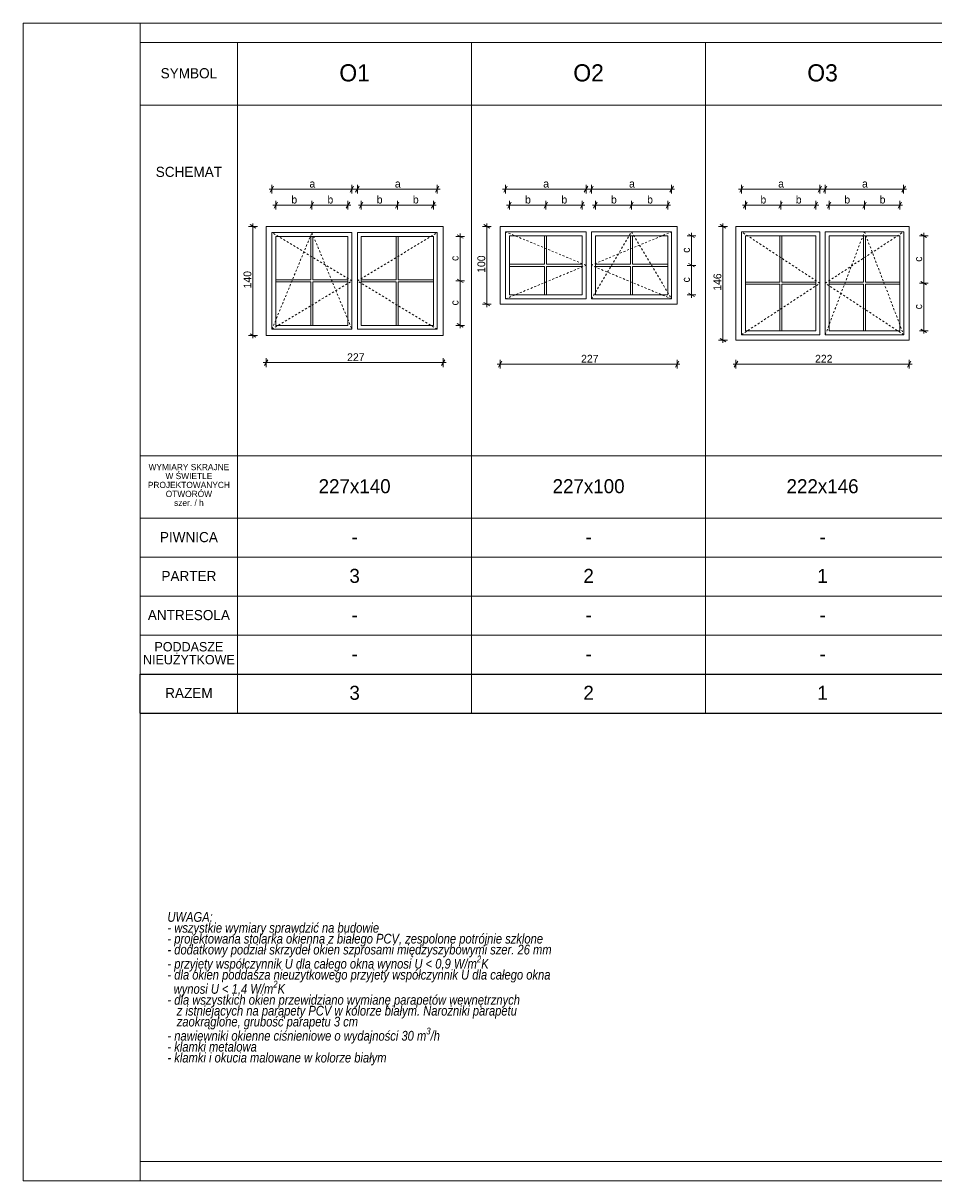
# Model space of a CAD drawing. Extents: x -11111 to 47339, y 5521 to 20371.
# Tile 1 of 9: x -11111 to 566, y 5521 to 20371. Entities that reach past the tile are written whole.
import ezdxf

# ---------------------------------------------------------------- set-up
doc = ezdxf.new("R2010")
doc.units = 0
doc.header["$MEASUREMENT"] = 0
doc.linetypes.add('Hidden Line', pattern=[50, 25, -25])
for name, color, linetype, lineweight in [('Arch opisy okien_Nr_Pióra__1', 7, 'Continuous', 25), ('Arch opisy_Nr_Pióra__1', 7, 'Continuous', 25), ('Arch opisy_Nr_Pióra__21', 7, 'Continuous', 13), ('Arch opisy_Nr_Pióra__7', 7, 'Continuous', 13), ('ARCH TABELA_Nr_Pióra__21', 7, 'Continuous', 13), ('Arch wymiary_Nr_Pióra__5', 7, 'Continuous', 13), ('INWENT. DRZWI_Nr_Pióra__21', 7, 'Continuous', 13), ('INWENT. OKNA_Nr_Pióra__5', 7, 'Continuous', 13), ('INWENT.ŚCIANY_Nr_Pióra__21', 7, 'Continuous', 13), ('INWENT.ŚCIANY_Nr_Pióra__5', 7, 'Continuous', 13)]:
    doc.layers.add(name, color=color, linetype=linetype, lineweight=lineweight)
doc.layers.add('Arch wymiary', color=7, linetype='Continuous')
doc.styles.add('GENERATED_STYLE_1', font='txt')
doc.styles.add('GENERATED_STYLE_2', font='txt')
doc.styles.add('GENERATED_STYLE_3', font='txt')
doc.styles.add('GENERATED_STYLE_7', font='txt')
doc.dimstyles.new('GENERATED_STYLE__1', dxfattribs={"dimtxt": 100, "dimasz": 57, "dimexe": 0.18, "dimexo": 0, "dimgap": 0.09, "dimtad": 1, "dimtih": 1, "dimtoh": 1, "dimdec": 0, "dimlfac": 0.1, "dimzin": 0, "dimdsep": 46, "dimtxsty": 'GENERATED_STYLE_1', "dimblk": 'ARROWHEAD_2', "dimblk1": 'ARROWHEAD_2', "dimblk2": 'ARROWHEAD_2', "dimcen": 0.09, "dimclrd": 7, "dimclre": 7, "dimclrt": 7, "dimadec": 0, "dimazin": 0, "dimtfac": 1, "dimtdec": 4, "dimtmove": 0, "dimatfit": 3, "dimfxl": 0, "dimtolj": 1, "dimtzin": 0, "dimarcsym": 0})
doc.dimstyles.new('GENERATED_STYLE__2', dxfattribs={"dimtxt": 100, "dimasz": 57, "dimexe": 0.18, "dimexo": 0, "dimgap": 0.09, "dimtad": 1, "dimdec": 0, "dimlfac": 0.1, "dimzin": 0, "dimdsep": 46, "dimtxsty": 'GENERATED_STYLE_1', "dimblk": 'ARROWHEAD_2', "dimblk1": 'ARROWHEAD_2', "dimblk2": 'ARROWHEAD_2', "dimcen": 0.09, "dimclrd": 7, "dimclre": 7, "dimclrt": 7, "dimadec": 0, "dimazin": 0, "dimtfac": 1, "dimtdec": 4, "dimtmove": 0, "dimatfit": 3, "dimfxl": 0, "dimtolj": 1, "dimtzin": 0, "dimarcsym": 0})

# ---------------------------------------------------------------- blocks, each defined once
blk = doc.blocks.new('*D12')
at = {"layer": 'Arch wymiary_Nr_Pióra__5', "linetype": 'Continuous'}
for p, q in [((-7974, 16053), (-8018, 15978)), ((-7996, 15960), (-7996, 16072)), ((-5748, 15978), (-5704, 16053)), ((-5726, 15960), (-5726, 16072)), ((-8033, 16016), (-7996, 16016)), ((-7996, 16016), (-5726, 16016)), ((-5726, 16016), (-5689, 16016))]:
    blk.add_line(p, q, dxfattribs=at)
at = {"layer": 'Arch wymiary_Nr_Pióra__5', "insert": (-6957, 16036), "char_height": 100, "attachment_point": 7, "style": 'GENERATED_STYLE_1'}
blk.add_mtext('{227}', dxfattribs=at)
blk = doc.blocks.new('ARROWHEAD_2')
at = {"color": 0, "linetype": 'Continuous', "lineweight": 0}
for p, q in [((0, 0), (-1, 0)), ((-0.38, -0.66), (0.38, 0.66))]:
    blk.add_line(p, q, dxfattribs=at)
blk = doc.blocks.new('*D14')
at = {"layer": 'Arch wymiary_Nr_Pióra__5', "linetype": 'Continuous'}
for p, q in [((-8108, 17764), (-8220, 17764)), ((-8127, 17743), (-8202, 17786)), ((-8164, 17764), (-8164, 17801)), ((-8164, 16364), (-8164, 17764)), ((-8108, 16364), (-8220, 16364)), ((-8202, 16386), (-8127, 16343)), ((-8164, 16328), (-8164, 16364))]:
    blk.add_line(p, q, dxfattribs=at)
at = {"layer": 'Arch wymiary_Nr_Pióra__5', "insert": (-8184, 16968), "char_height": 100, "attachment_point": 7, "rotation": 90, "style": 'GENERATED_STYLE_1'}
blk.add_mtext('{140}', dxfattribs=at)
blk = doc.blocks.new('*D15')
at = {"layer": 'Arch wymiary_Nr_Pióra__5', "linetype": 'Continuous'}
for p, q in [((-7899, 18278), (-7943, 18203)), ((-7921, 18184), (-7921, 18297)), ((-6918, 18203), (-6874, 18278)), ((-6896, 18184), (-6896, 18297)), ((-7958, 18241), (-7921, 18241)), ((-7921, 18241), (-6896, 18241)), ((-6896, 18241), (-6859, 18241))]:
    blk.add_line(p, q, dxfattribs=at)
at = {"layer": 'Arch wymiary_Nr_Pióra__5', "insert": (-7440, 18261), "char_height": 100, "attachment_point": 7, "style": 'GENERATED_STYLE_1'}
blk.add_mtext('{a}', dxfattribs=at)
blk = doc.blocks.new('*D16')
at = {"layer": 'Arch wymiary_Nr_Pióra__5', "linetype": 'Continuous'}
for p, q in [((-6804, 18278), (-6848, 18203)), ((-6826, 18184), (-6826, 18297)), ((-5823, 18203), (-5779, 18278)), ((-5801, 18184), (-5801, 18297)), ((-6863, 18241), (-6826, 18241)), ((-6826, 18241), (-5801, 18241)), ((-5801, 18241), (-5764, 18241))]:
    blk.add_line(p, q, dxfattribs=at)
at = {"layer": 'Arch wymiary_Nr_Pióra__5', "insert": (-6345, 18261), "char_height": 100, "attachment_point": 7, "style": 'GENERATED_STYLE_1'}
blk.add_mtext('{a}', dxfattribs=at)
blk = doc.blocks.new('*D17')
at = {"layer": 'Arch wymiary_Nr_Pióra__5', "linetype": 'Continuous'}
for p, q in [((-6813, 18036), (-6776, 18036)), ((-6754, 18074), (-6798, 17999)), ((-6776, 17980), (-6776, 18093)), ((-6776, 18036), (-6313, 18036)), ((-6292, 18074), (-6335, 17999)), ((-6313, 17980), (-6313, 18093))]:
    blk.add_line(p, q, dxfattribs=at)
at = {"layer": 'Arch wymiary_Nr_Pióra__5', "char_height": 100, "attachment_point": 7, "style": 'GENERATED_STYLE_1'}
for insert in [(-6577, 18056), (-6114, 18056)]:
    blk.add_mtext('{b}', dxfattribs=dict(at, insert=insert))
blk = doc.blocks.new('*D18')
at = {"layer": 'Arch wymiary_Nr_Pióra__5', "linetype": 'Continuous'}
for p, q in [((-6292, 18074), (-6335, 17999)), ((-6313, 17980), (-6313, 18093)), ((-6313, 18036), (-5851, 18036)), ((-5873, 17999), (-5829, 18074)), ((-5851, 17980), (-5851, 18093)), ((-5851, 18036), (-5814, 18036))]:
    blk.add_line(p, q, dxfattribs=at)
at = {"layer": 'Arch wymiary_Nr_Pióra__5', "char_height": 100, "attachment_point": 7, "style": 'GENERATED_STYLE_1'}
for insert in [(-6577, 18056), (-6114, 18056)]:
    blk.add_mtext('{b}', dxfattribs=dict(at, insert=insert))
blk = doc.blocks.new('*D19')
at = {"layer": 'Arch wymiary_Nr_Pióra__5', "linetype": 'Continuous'}
for p, q in [((-7908, 18036), (-7871, 18036)), ((-7849, 18074), (-7893, 17999)), ((-7871, 17980), (-7871, 18093)), ((-7871, 18036), (-7408, 18036)), ((-7387, 18074), (-7430, 17999)), ((-7408, 17980), (-7408, 18093))]:
    blk.add_line(p, q, dxfattribs=at)
at = {"layer": 'Arch wymiary_Nr_Pióra__5', "char_height": 100, "attachment_point": 7, "style": 'GENERATED_STYLE_1'}
for insert in [(-7672, 18056), (-7209, 18056)]:
    blk.add_mtext('{b}', dxfattribs=dict(at, insert=insert))
blk = doc.blocks.new('*D20')
at = {"layer": 'Arch wymiary_Nr_Pióra__5', "linetype": 'Continuous'}
for p, q in [((-7387, 18074), (-7430, 17999)), ((-7408, 17980), (-7408, 18093)), ((-7408, 18036), (-6946, 18036)), ((-6968, 17999), (-6924, 18074)), ((-6946, 17980), (-6946, 18093)), ((-6946, 18036), (-6909, 18036))]:
    blk.add_line(p, q, dxfattribs=at)
at = {"layer": 'Arch wymiary_Nr_Pióra__5', "char_height": 100, "attachment_point": 7, "style": 'GENERATED_STYLE_1'}
for insert in [(-7672, 18056), (-7209, 18056)]:
    blk.add_mtext('{b}', dxfattribs=dict(at, insert=insert))
blk = doc.blocks.new('*D21')
at = {"layer": 'Arch wymiary_Nr_Pióra__5', "linetype": 'Continuous'}
for p, q in [((-5546, 17086), (-5471, 17043)), ((-5452, 17064), (-5564, 17064)), ((-5508, 16494), (-5508, 17064)), ((-5452, 16494), (-5564, 16494)), ((-5546, 16516), (-5471, 16473)), ((-5508, 16458), (-5508, 16494))]:
    blk.add_line(p, q, dxfattribs=at)
at = {"layer": 'Arch wymiary_Nr_Pióra__5', "char_height": 100, "attachment_point": 7, "rotation": 90, "style": 'GENERATED_STYLE_1'}
for insert in [(-5528, 17320), (-5528, 16750)]:
    blk.add_mtext('{c}', dxfattribs=dict(at, insert=insert))
blk = doc.blocks.new('*D22')
at = {"layer": 'Arch wymiary_Nr_Pióra__5', "linetype": 'Continuous'}
for p, q in [((-5452, 17634), (-5564, 17634)), ((-5471, 17613), (-5546, 17656)), ((-5508, 17634), (-5508, 17671)), ((-5508, 17064), (-5508, 17634)), ((-5546, 17086), (-5471, 17043)), ((-5452, 17064), (-5564, 17064))]:
    blk.add_line(p, q, dxfattribs=at)
at = {"layer": 'Arch wymiary_Nr_Pióra__5', "char_height": 100, "attachment_point": 7, "rotation": 90, "style": 'GENERATED_STYLE_1'}
for insert in [(-5528, 17320), (-5528, 16750)]:
    blk.add_mtext('{c}', dxfattribs=dict(at, insert=insert))
blk = doc.blocks.new('*D23')
at = {"layer": 'Arch wymiary_Nr_Pióra__5', "linetype": 'Continuous'}
for p, q in [((-4996, 15940), (-4996, 16052)), ((-2726, 15940), (-2726, 16052)), ((-5033, 15996), (-4996, 15996)), ((-4974, 16033), (-5018, 15958)), ((-4996, 15996), (-2726, 15996)), ((-2748, 15958), (-2704, 16033)), ((-2726, 15996), (-2689, 15996))]:
    blk.add_line(p, q, dxfattribs=at)
at = {"layer": 'Arch wymiary_Nr_Pióra__5', "insert": (-3957, 16016), "char_height": 100, "attachment_point": 7, "style": 'GENERATED_STYLE_1'}
blk.add_mtext('{227}', dxfattribs=at)
blk = doc.blocks.new('*D24')
at = {"layer": 'Arch wymiary_Nr_Pióra__5', "linetype": 'Continuous'}
for p, q in [((-5109, 17764), (-5221, 17764)), ((-5128, 17743), (-5203, 17786)), ((-5165, 17764), (-5165, 17801)), ((-5165, 16764), (-5165, 17764)), ((-5203, 16786), (-5128, 16743)), ((-5109, 16764), (-5221, 16764)), ((-5165, 16728), (-5165, 16764))]:
    blk.add_line(p, q, dxfattribs=at)
at = {"layer": 'Arch wymiary_Nr_Pióra__5', "insert": (-5185, 17168), "char_height": 100, "attachment_point": 7, "rotation": 90, "style": 'GENERATED_STYLE_1'}
blk.add_mtext('{100}', dxfattribs=at)
blk = doc.blocks.new('*D25')
at = {"layer": 'Arch wymiary_Nr_Pióra__5', "linetype": 'Continuous'}
for p, q in [((-4904, 18278), (-4948, 18203)), ((-4926, 18184), (-4926, 18297)), ((-3916, 18203), (-3872, 18278)), ((-3894, 18184), (-3894, 18297)), ((-4963, 18241), (-4926, 18241)), ((-4926, 18241), (-3894, 18241)), ((-3894, 18241), (-3857, 18241))]:
    blk.add_line(p, q, dxfattribs=at)
at = {"layer": 'Arch wymiary_Nr_Pióra__5', "insert": (-4442, 18261), "char_height": 100, "attachment_point": 7, "style": 'GENERATED_STYLE_1'}
blk.add_mtext('{a}', dxfattribs=at)
blk = doc.blocks.new('*D26')
at = {"layer": 'Arch wymiary_Nr_Pióra__5', "linetype": 'Continuous'}
for p, q in [((-3802, 18278), (-3846, 18203)), ((-3824, 18184), (-3824, 18297)), ((-2818, 18203), (-2774, 18278)), ((-2796, 18184), (-2796, 18297)), ((-3861, 18241), (-3824, 18241)), ((-3824, 18241), (-2796, 18241)), ((-2796, 18241), (-2759, 18241))]:
    blk.add_line(p, q, dxfattribs=at)
at = {"layer": 'Arch wymiary_Nr_Pióra__5', "insert": (-3342, 18261), "char_height": 100, "attachment_point": 7, "style": 'GENERATED_STYLE_1'}
blk.add_mtext('{a}', dxfattribs=at)
blk = doc.blocks.new('*D27')
at = {"layer": 'Arch wymiary_Nr_Pióra__5', "linetype": 'Continuous'}
for p, q in [((-4913, 18036), (-4876, 18036)), ((-4854, 18074), (-4898, 17999)), ((-4876, 17980), (-4876, 18093)), ((-4876, 18036), (-4410, 18036)), ((-4388, 18074), (-4432, 17999)), ((-4410, 17980), (-4410, 18093))]:
    blk.add_line(p, q, dxfattribs=at)
at = {"layer": 'Arch wymiary_Nr_Pióra__5', "char_height": 100, "attachment_point": 7, "style": 'GENERATED_STYLE_1'}
for insert in [(-4675, 18056), (-4209, 18056)]:
    blk.add_mtext('{b}', dxfattribs=dict(at, insert=insert))
blk = doc.blocks.new('*D28')
at = {"layer": 'Arch wymiary_Nr_Pióra__5', "linetype": 'Continuous'}
for p, q in [((-4388, 18074), (-4432, 17999)), ((-4410, 17980), (-4410, 18093)), ((-4410, 18036), (-3944, 18036)), ((-3966, 17999), (-3922, 18074)), ((-3944, 17980), (-3944, 18093)), ((-3944, 18036), (-3907, 18036))]:
    blk.add_line(p, q, dxfattribs=at)
at = {"layer": 'Arch wymiary_Nr_Pióra__5', "char_height": 100, "attachment_point": 7, "style": 'GENERATED_STYLE_1'}
for insert in [(-4675, 18056), (-4209, 18056)]:
    blk.add_mtext('{b}', dxfattribs=dict(at, insert=insert))
blk = doc.blocks.new('*D29')
at = {"layer": 'Arch wymiary_Nr_Pióra__5', "linetype": 'Continuous'}
for p, q in [((-3811, 18036), (-3774, 18036)), ((-3752, 18074), (-3796, 17999)), ((-3774, 17980), (-3774, 18093)), ((-3774, 18036), (-3310, 18036)), ((-3288, 18074), (-3332, 17999)), ((-3310, 17980), (-3310, 18093))]:
    blk.add_line(p, q, dxfattribs=at)
at = {"layer": 'Arch wymiary_Nr_Pióra__5', "char_height": 100, "attachment_point": 7, "style": 'GENERATED_STYLE_1'}
for insert in [(-3574, 18056), (-3110, 18056)]:
    blk.add_mtext('{b}', dxfattribs=dict(at, insert=insert))
blk = doc.blocks.new('*D30')
at = {"layer": 'Arch wymiary_Nr_Pióra__5', "linetype": 'Continuous'}
for p, q in [((-3288, 18074), (-3332, 17999)), ((-3310, 17980), (-3310, 18093)), ((-3310, 18036), (-2846, 18036)), ((-2868, 17999), (-2824, 18074)), ((-2846, 17980), (-2846, 18093)), ((-2846, 18036), (-2809, 18036))]:
    blk.add_line(p, q, dxfattribs=at)
at = {"layer": 'Arch wymiary_Nr_Pióra__5', "char_height": 100, "attachment_point": 7, "style": 'GENERATED_STYLE_1'}
for insert in [(-3574, 18056), (-3110, 18056)]:
    blk.add_mtext('{b}', dxfattribs=dict(at, insert=insert))
blk = doc.blocks.new('*D31')
at = {"layer": 'Arch wymiary_Nr_Pióra__5', "linetype": 'Continuous'}
for p, q in [((-2484, 17264), (-2597, 17264)), ((-2578, 17286), (-2503, 17243)), ((-2541, 16884), (-2541, 17264)), ((-2484, 16884), (-2597, 16884)), ((-2578, 16906), (-2503, 16863)), ((-2541, 16848), (-2541, 16884))]:
    blk.add_line(p, q, dxfattribs=at)
at = {"layer": 'Arch wymiary_Nr_Pióra__5', "char_height": 100, "attachment_point": 7, "rotation": 90, "style": 'GENERATED_STYLE_1'}
for insert in [(-2561, 17425), (-2561, 17045)]:
    blk.add_mtext('{c}', dxfattribs=dict(at, insert=insert))
blk = doc.blocks.new('*D32')
at = {"layer": 'Arch wymiary_Nr_Pióra__5', "linetype": 'Continuous'}
for p, q in [((-2541, 17644), (-2541, 17681)), ((-2484, 17644), (-2597, 17644)), ((-2503, 17623), (-2578, 17666)), ((-2541, 17264), (-2541, 17644)), ((-2484, 17264), (-2597, 17264)), ((-2578, 17286), (-2503, 17243))]:
    blk.add_line(p, q, dxfattribs=at)
at = {"layer": 'Arch wymiary_Nr_Pióra__5', "char_height": 100, "attachment_point": 7, "rotation": 90, "style": 'GENERATED_STYLE_1'}
for insert in [(-2561, 17425), (-2561, 17045)]:
    blk.add_mtext('{c}', dxfattribs=dict(at, insert=insert))
blk = doc.blocks.new('*D33')
at = {"layer": 'Arch wymiary_Nr_Pióra__5', "linetype": 'Continuous'}
for p, q in [((-1971, 15940), (-1971, 16052)), ((249, 15940), (249, 16052)), ((-2008, 15996), (-1971, 15996)), ((-1949, 16033), (-1993, 15958)), ((-1971, 15996), (249, 15996)), ((227, 15958), (271, 16033)), ((249, 15996), (286, 15996))]:
    blk.add_line(p, q, dxfattribs=at)
at = {"layer": 'Arch wymiary_Nr_Pióra__5', "insert": (-957, 16016), "char_height": 100, "attachment_point": 7, "style": 'GENERATED_STYLE_1'}
blk.add_mtext('{222}', dxfattribs=at)
blk = doc.blocks.new('*D34')
at = {"layer": 'Arch wymiary_Nr_Pióra__5', "linetype": 'Continuous'}
for p, q in [((-2081, 17764), (-2194, 17764)), ((-2100, 17743), (-2175, 17786)), ((-2138, 17764), (-2138, 17801)), ((-2138, 16304), (-2138, 17764)), ((-2081, 16304), (-2194, 16304)), ((-2175, 16326), (-2100, 16283)), ((-2138, 16268), (-2138, 16304))]:
    blk.add_line(p, q, dxfattribs=at)
at = {"layer": 'Arch wymiary_Nr_Pióra__5', "insert": (-2158, 16938), "char_height": 100, "attachment_point": 7, "rotation": 90, "style": 'GENERATED_STYLE_1'}
blk.add_mtext('{146}', dxfattribs=at)
blk = doc.blocks.new('*D35')
at = {"layer": 'Arch wymiary_Nr_Pióra__5', "linetype": 'Continuous'}
for p, q in [((-1879, 18278), (-1923, 18203)), ((-1901, 18184), (-1901, 18297)), ((-918, 18203), (-874, 18278)), ((-896, 18184), (-896, 18297)), ((-1938, 18241), (-1901, 18241)), ((-1901, 18241), (-896, 18241)), ((-896, 18241), (-859, 18241))]:
    blk.add_line(p, q, dxfattribs=at)
at = {"layer": 'Arch wymiary_Nr_Pióra__5', "insert": (-1430, 18261), "char_height": 100, "attachment_point": 7, "style": 'GENERATED_STYLE_1'}
blk.add_mtext('{a}', dxfattribs=at)
blk = doc.blocks.new('*D36')
at = {"layer": 'Arch wymiary_Nr_Pióra__5', "linetype": 'Continuous'}
for p, q in [((-804, 18278), (-848, 18203)), ((-826, 18184), (-826, 18297)), ((157, 18203), (201, 18278)), ((179, 18184), (179, 18297)), ((-863, 18241), (-826, 18241)), ((-826, 18241), (179, 18241)), ((179, 18241), (216, 18241))]:
    blk.add_line(p, q, dxfattribs=at)
at = {"layer": 'Arch wymiary_Nr_Pióra__5', "insert": (-355, 18261), "char_height": 100, "attachment_point": 7, "style": 'GENERATED_STYLE_1'}
blk.add_mtext('{a}', dxfattribs=at)
blk = doc.blocks.new('*D37')
at = {"layer": 'Arch wymiary_Nr_Pióra__5', "linetype": 'Continuous'}
for p, q in [((-1888, 18036), (-1851, 18036)), ((-1829, 18074), (-1873, 17999)), ((-1851, 17980), (-1851, 18093)), ((-1851, 18036), (-1398, 18036)), ((-1377, 18074), (-1420, 17999)), ((-1398, 17980), (-1398, 18093))]:
    blk.add_line(p, q, dxfattribs=at)
at = {"layer": 'Arch wymiary_Nr_Pióra__5', "char_height": 100, "attachment_point": 7, "style": 'GENERATED_STYLE_1'}
for insert in [(-1657, 18056), (-1204, 18056)]:
    blk.add_mtext('{b}', dxfattribs=dict(at, insert=insert))
blk = doc.blocks.new('*D38')
at = {"layer": 'Arch wymiary_Nr_Pióra__5', "linetype": 'Continuous'}
for p, q in [((-1377, 18074), (-1420, 17999)), ((-1398, 17980), (-1398, 18093)), ((-1398, 18036), (-946, 18036)), ((-968, 17999), (-924, 18074)), ((-946, 17980), (-946, 18093)), ((-946, 18036), (-909, 18036))]:
    blk.add_line(p, q, dxfattribs=at)
at = {"layer": 'Arch wymiary_Nr_Pióra__5', "char_height": 100, "attachment_point": 7, "style": 'GENERATED_STYLE_1'}
for insert in [(-1657, 18056), (-1204, 18056)]:
    blk.add_mtext('{b}', dxfattribs=dict(at, insert=insert))
blk = doc.blocks.new('*D39')
at = {"layer": 'Arch wymiary_Nr_Pióra__5', "linetype": 'Continuous'}
for p, q in [((-813, 18036), (-776, 18036)), ((-754, 18074), (-798, 17999)), ((-776, 17980), (-776, 18093)), ((-776, 18036), (-323, 18036)), ((-302, 18074), (-345, 17999)), ((-323, 17980), (-323, 18093))]:
    blk.add_line(p, q, dxfattribs=at)
at = {"layer": 'Arch wymiary_Nr_Pióra__5', "char_height": 100, "attachment_point": 7, "style": 'GENERATED_STYLE_1'}
for insert in [(-582, 18056), (-129, 18056)]:
    blk.add_mtext('{b}', dxfattribs=dict(at, insert=insert))
blk = doc.blocks.new('*D40')
at = {"layer": 'Arch wymiary_Nr_Pióra__5', "linetype": 'Continuous'}
for p, q in [((-302, 18074), (-345, 17999)), ((-323, 17980), (-323, 18093)), ((-323, 18036), (129, 18036)), ((107, 17999), (151, 18074)), ((129, 17980), (129, 18093)), ((129, 18036), (166, 18036))]:
    blk.add_line(p, q, dxfattribs=at)
at = {"layer": 'Arch wymiary_Nr_Pióra__5', "char_height": 100, "attachment_point": 7, "style": 'GENERATED_STYLE_1'}
for insert in [(-582, 18056), (-129, 18056)]:
    blk.add_mtext('{b}', dxfattribs=dict(at, insert=insert))
blk = doc.blocks.new('*D41')
at = {"layer": 'Arch wymiary_Nr_Pióra__5', "linetype": 'Continuous'}
for p, q in [((493, 17034), (380, 17034)), ((399, 17056), (474, 17013)), ((437, 16424), (437, 17034)), ((493, 16424), (380, 16424)), ((399, 16446), (474, 16403)), ((437, 16388), (437, 16424))]:
    blk.add_line(p, q, dxfattribs=at)
at = {"layer": 'Arch wymiary_Nr_Pióra__5', "char_height": 100, "attachment_point": 7, "rotation": 90, "style": 'GENERATED_STYLE_1'}
for insert in [(417, 17310), (417, 16700)]:
    blk.add_mtext('{c}', dxfattribs=dict(at, insert=insert))
blk = doc.blocks.new('*D42')
at = {"layer": 'Arch wymiary_Nr_Pióra__5', "linetype": 'Continuous'}
for p, q in [((437, 17644), (437, 17681)), ((493, 17644), (380, 17644)), ((474, 17623), (399, 17666)), ((437, 17034), (437, 17644)), ((493, 17034), (380, 17034)), ((399, 17056), (474, 17013))]:
    blk.add_line(p, q, dxfattribs=at)
at = {"layer": 'Arch wymiary_Nr_Pióra__5', "char_height": 100, "attachment_point": 7, "rotation": 90, "style": 'GENERATED_STYLE_1'}
for insert in [(417, 17310), (417, 16700)]:
    blk.add_mtext('{c}', dxfattribs=dict(at, insert=insert))

msp = doc.modelspace()

# ---------------------------------------------------------------- linework, layer by layer
at = {"layer": 'Arch opisy_Nr_Pióra__1', "linetype": 'Continuous'}
for p, q in [((-9610.9, 12020.6), (9539.1, 12020.6)), ((-9610.9, 11520.6), (-9610.9, 12020.6)), ((-9610.9, 11520.6), (9539.1, 11520.6))]:
    msp.add_line(p, q, dxfattribs=at)
at = {"layer": 'Arch opisy_Nr_Pióra__21', "linetype": 'Continuous'}
for p, q in [((-9610.9, 20120.6), (9539.1, 20120.6)), ((-8360.9, 20120.6), (-8360.9, 11520.6)), ((-5360.9, 20120.6), (-5360.9, 11520.6)), ((-2360.9, 20120.6), (-2360.9, 11520.6)), ((-9610.9, 19320.6), (9539.1, 19320.6)), ((-9610.9, 14820.6), (9539.1, 14820.6)), ((-9610.9, 14020.6), (9539.1, 14020.6)), ((-9610.9, 13520.6), (9539.1, 13520.6)), ((-9610.9, 13020.6), (9539.1, 13020.6)), ((-9610.9, 12520.6), (9539.1, 12520.6)), ((9539.1, 5770.6), (-9610.9, 5770.6))]:
    msp.add_line(p, q, dxfattribs=at)
at = {"layer": 'ARCH TABELA_Nr_Pióra__21', "linetype": 'Continuous'}
for p, q in [((-11110.9, 5520.6), (-11110.9, 20370.6)), ((-11110.9, 20370.6), (9789.1, 20370.6)), ((-9610.9, 20120.6), (-9610.9, 20370.6)), ((-9610.9, 20120.6), (-9610.9, 5770.6)), ((-9610.9, 5520.6), (-9610.9, 5770.6)), ((9789.1, 5520.6), (-11110.9, 5520.6))]:
    msp.add_line(p, q, dxfattribs=at)
at = {"layer": 'INWENT. DRZWI_Nr_Pióra__21', "linetype": 'Hidden Line'}
for p, q in [((-6895.9, 17064.3), (-7920.9, 17684.3)), ((-7920.9, 16444.3), (-7408.4, 17684.3)), ((-7408.4, 17684.3), (-6895.9, 16444.3)), ((-6825.9, 17064.3), (-5800.9, 17684.3)), ((-3893.9, 17264.3), (-4925.9, 17694.3)), ((-3827.9, 17264.3), (-2795.9, 17694.3)), ((-3823.9, 16834.3), (-3309.9, 17694.3)), ((-3309.9, 17694.3), (-2795.9, 16834.3)), ((-895.9, 17034.3), (-1900.9, 17694.3)), ((-825.9, 16374.3), (-323.4, 17694.3)), ((-825.9, 17034.3), (179.1, 17694.3)), ((-323.4, 17694.3), (179.1, 16374.3)), ((-4925.9, 16834.3), (-3893.9, 17264.3)), ((-2795.9, 16834.3), (-3827.9, 17264.3)), ((-7920.9, 16444.3), (-6895.9, 17064.3)), ((-5800.9, 16444.3), (-6825.9, 17064.3)), ((-1900.9, 16374.3), (-895.9, 17034.3)), ((179.1, 16374.3), (-825.9, 17034.3))]:
    msp.add_line(p, q, dxfattribs=at)
at = {"layer": 'INWENT. OKNA_Nr_Pióra__5', "linetype": 'Continuous'}
for p, q in [((-7995.9, 17764.3), (-5725.9, 17764.3)), ((-7995.9, 16364.3), (-7995.9, 17764.3)), ((-7920.9, 17684.3), (-6895.9, 17684.3)), ((-7920.9, 16444.3), (-7920.9, 17684.3)), ((-6895.9, 16444.3), (-6895.9, 17684.3)), ((-6825.9, 16444.3), (-6825.9, 17684.3)), ((-6825.9, 17684.3), (-5800.9, 17684.3)), ((-5800.9, 16444.3), (-5800.9, 17684.3)), ((-5725.9, 16364.3), (-5725.9, 17764.3)), ((-4925.9, 17694.3), (-4925.9, 16834.3)), ((-4925.9, 17694.3), (-3893.9, 17694.3)), ((-3893.9, 17694.3), (-3893.9, 16834.3)), ((-3823.9, 17694.3), (-3823.9, 16834.3)), ((-3823.9, 17694.3), (-2795.9, 17694.3)), ((-2795.9, 17694.3), (-2795.9, 16834.3)), ((-1900.9, 16374.3), (-1900.9, 17694.3)), ((-1900.9, 17694.3), (-895.9, 17694.3)), ((-895.9, 16374.3), (-895.9, 17694.3)), ((-825.9, 16374.3), (-825.9, 17694.3)), ((-825.9, 17694.3), (179.1, 17694.3)), ((179.1, 16374.3), (179.1, 17694.3)), ((-7870.9, 16494.3), (-7870.9, 17634.3)), ((-7870.9, 17634.3), (-6945.9, 17634.3)), ((-7421.4, 17077.3), (-7421.4, 17634.3)), ((-7395.4, 17077.3), (-7395.4, 17634.3)), ((-6945.9, 16494.3), (-6945.9, 17634.3)), ((-6775.9, 16494.3), (-6775.9, 17634.3)), ((-6775.9, 17634.3), (-5850.9, 17634.3)), ((-6326.4, 17077.3), (-6326.4, 17634.3)), ((-6300.4, 17077.3), (-6300.4, 17634.3)), ((-5850.9, 16494.3), (-5850.9, 17634.3)), ((-4875.9, 17644.3), (-3943.9, 17644.3)), ((-4875.9, 17644.3), (-4875.9, 16884.3)), ((-4424.9, 17277.3), (-4424.9, 17644.3)), ((-4398.9, 17277.3), (-4398.9, 17644.3)), ((-3943.9, 17644.3), (-3943.9, 16884.3)), ((-3773.9, 17644.3), (-2845.9, 17644.3)), ((-3773.9, 17644.3), (-3773.9, 16884.3)), ((-3322.9, 17277.3), (-3322.9, 17644.3)), ((-3296.9, 17277.3), (-3296.9, 17644.3)), ((-2845.9, 17644.3), (-2845.9, 16884.3)), ((-1850.9, 17644.3), (-945.9, 17644.3)), ((-1850.9, 16424.3), (-1850.9, 17644.3)), ((-1409.9, 17047.3), (-1409.9, 17644.3)), ((-1383.9, 17047.3), (-1383.9, 17644.3)), ((-945.9, 16424.3), (-945.9, 17644.3)), ((-775.9, 17644.3), (129.1, 17644.3)), ((-775.9, 16424.3), (-775.9, 17644.3)), ((-337.9, 17047.3), (-337.9, 17644.3)), ((-311.9, 17047.3), (-311.9, 17644.3)), ((129.1, 16424.3), (129.1, 17644.3)), ((-4424.9, 17277.3), (-4875.9, 17277.3)), ((-4424.9, 17251.3), (-4875.9, 17251.3)), ((-4424.9, 16884.3), (-4424.9, 17251.3)), ((-3947.9, 17277.3), (-4398.9, 17277.3)), ((-3947.9, 17251.3), (-4398.9, 17251.3)), ((-4398.9, 16884.3), (-4398.9, 17251.3)), ((-3773.9, 17277.3), (-3322.9, 17277.3)), ((-3773.9, 17251.3), (-3322.9, 17251.3)), ((-3322.9, 16884.3), (-3322.9, 17251.3)), ((-3296.9, 17277.3), (-2845.9, 17277.3)), ((-3296.9, 17251.3), (-2845.9, 17251.3)), ((-3296.9, 16884.3), (-3296.9, 17251.3)), ((-7421.4, 17077.3), (-7870.9, 17077.3)), ((-7421.4, 17051.3), (-7870.9, 17051.3)), ((-7421.4, 16494.3), (-7421.4, 17051.3)), ((-6945.9, 17077.3), (-7395.4, 17077.3)), ((-6945.9, 17051.3), (-7395.4, 17051.3)), ((-7395.4, 16494.3), (-7395.4, 17051.3)), ((-6775.9, 17077.3), (-6326.4, 17077.3)), ((-6775.9, 17051.3), (-6326.4, 17051.3)), ((-6326.4, 16494.3), (-6326.4, 17051.3)), ((-6300.4, 17077.3), (-5850.9, 17077.3)), ((-6300.4, 16494.3), (-6300.4, 17051.3)), ((-6300.4, 17051.3), (-5850.9, 17051.3)), ((-1850.9, 17047.3), (-1409.9, 17047.3)), ((-1850.9, 17021.3), (-1409.9, 17021.3)), ((-1409.9, 16424.3), (-1409.9, 17021.3)), ((-1383.9, 17047.3), (-942.9, 17047.3)), ((-1383.9, 16424.3), (-1383.9, 17021.3)), ((-1383.9, 17021.3), (-942.9, 17021.3)), ((-337.9, 17047.3), (-778.9, 17047.3)), ((-337.9, 17021.3), (-778.9, 17021.3)), ((-337.9, 16424.3), (-337.9, 17021.3)), ((129.1, 17047.3), (-311.9, 17047.3)), ((129.1, 17021.3), (-311.9, 17021.3)), ((-311.9, 16424.3), (-311.9, 17021.3)), ((-4925.9, 16834.3), (-3893.9, 16834.3)), ((-4875.9, 16884.3), (-3943.9, 16884.3)), ((-3823.9, 16834.3), (-2795.9, 16834.3)), ((-3773.9, 16884.3), (-2845.9, 16884.3)), ((-7870.9, 16494.3), (-6945.9, 16494.3)), ((-6775.9, 16494.3), (-5850.9, 16494.3)), ((-7995.9, 16364.3), (-5725.9, 16364.3)), ((-7920.9, 16444.3), (-6895.9, 16444.3)), ((-6825.9, 16444.3), (-5800.9, 16444.3)), ((-1900.9, 16374.3), (-895.9, 16374.3)), ((-1850.9, 16424.3), (-945.9, 16424.3)), ((-825.9, 16374.3), (179.1, 16374.3)), ((-775.9, 16424.3), (129.1, 16424.3))]:
    msp.add_line(p, q, dxfattribs=at)
at = {"layer": 'INWENT.ŚCIANY_Nr_Pióra__21', "linetype": 'Continuous'}
for p, q in [((-1970.9, 17764.3), (249.1, 17764.3)), ((-1970.9, 16304.3), (-1970.9, 17764.3)), ((249.1, 16304.3), (249.1, 17764.3)), ((-1970.9, 16304.3), (249.1, 16304.3))]:
    msp.add_line(p, q, dxfattribs=at)
at = {"layer": 'INWENT.ŚCIANY_Nr_Pióra__5', "linetype": 'Continuous'}
for p, q in [((-4995.9, 17764.3), (-4995.9, 16764.3)), ((-4995.9, 17764.3), (-2725.9, 17764.3)), ((-2725.9, 17764.3), (-2725.9, 16764.3)), ((-4995.9, 16764.3), (-2725.9, 16764.3))]:
    msp.add_line(p, q, dxfattribs=at)

# ---------------------------------------------------------------- texts
at = {"layer": 'Arch opisy okien_Nr_Pióra__1', "linetype": 'Continuous', "attachment_point": 2}
for s, insert, char_height, style in [('{SYMBOL}', (-8985.9, 19793.1), 130, 'GENERATED_STYLE_3'), ('{O1}', (-6860.9, 19843.2), 220, 'GENERATED_STYLE_2'), ('{O2}', (-3860.9, 19843.2), 220, 'GENERATED_STYLE_2'), ('{O3}', (-860.9, 19843.2), 220, 'GENERATED_STYLE_2'), ('{SCHEMAT}', (-8985.9, 18528.1), 130, 'GENERATED_STYLE_3'), ('{227x140}', (-6860.9, 14520.9), 180, 'GENERATED_STYLE_3'), ('{227x100}', (-3860.9, 14520.9), 180, 'GENERATED_STYLE_3'), ('{222x146}', (-860.9, 14520.9), 180, 'GENERATED_STYLE_3'), ('{PIWNICA}', (-8985.9, 13843.1), 130, 'GENERATED_STYLE_3'), ('{-}', (-6860.9, 13870.9), 180, 'GENERATED_STYLE_3'), ('{-}', (-3860.9, 13870.9), 180, 'GENERATED_STYLE_3'), ('{-}', (-860.9, 13870.9), 180, 'GENERATED_STYLE_3'), ('{3}', (-6860.9, 13370.9), 180, 'GENERATED_STYLE_3'), ('{2}', (-3860.9, 13370.9), 180, 'GENERATED_STYLE_3'), ('{1}', (-860.9, 13370.9), 180, 'GENERATED_STYLE_3'), ('{PARTER}', (-8985.9, 13343.1), 130, 'GENERATED_STYLE_3'), ('{ANTRESOLA}', (-8985.9, 12843.1), 130, 'GENERATED_STYLE_3'), ('{-}', (-6860.9, 12870.9), 180, 'GENERATED_STYLE_3'), ('{-}', (-3860.9, 12870.9), 180, 'GENERATED_STYLE_3'), ('{-}', (-860.9, 12870.9), 180, 'GENERATED_STYLE_3'), ('{-}', (-6860.9, 12370.9), 180, 'GENERATED_STYLE_3'), ('{-}', (-3860.9, 12370.9), 180, 'GENERATED_STYLE_3'), ('{-}', (-860.9, 12370.9), 180, 'GENERATED_STYLE_3'), ('{RAZEM}', (-8985.9, 11843.1), 130, 'GENERATED_STYLE_2'), ('{3}', (-6860.9, 11870.9), 180, 'GENERATED_STYLE_2'), ('{2}', (-3860.9, 11870.9), 180, 'GENERATED_STYLE_2'), ('{1}', (-860.9, 11870.9), 180, 'GENERATED_STYLE_2')]:
    msp.add_mtext(s, dxfattribs=dict(at, insert=insert, char_height=char_height, style=style))
for s, insert, char_height, width, line_spacing_factor, style in [('{WYMIARY SKRAJNE\\PW ŚWIETLE \\PPROJEKTOWANYCH \\POTWORÓW\\Pszer. / h}', (-8985.9, 14716.6), 80, 2104.478, 0.860443, 'GENERATED_STYLE_2'), ('{PODDASZE\\PNIEUŻYTKOWE}', (-8985.9, 12431.8), 120, 1740.019, 0.827848, 'GENERATED_STYLE_3')]:
    msp.add_mtext(s, dxfattribs=dict(at, insert=insert, char_height=char_height, width=width, line_spacing_factor=line_spacing_factor, style=style))
at = {"layer": 'Arch opisy_Nr_Pióra__7', "linetype": 'Continuous', "insert": (-9260.9, 8968.7), "char_height": 125, "width": 5051.218, "attachment_point": 1, "line_spacing_factor": 0.669744, "style": 'GENERATED_STYLE_7'}
msp.add_mtext('\\A1;{\\fArial Narrow Europa Środkowa|b0|i1|c0|p34;UWAGA:\\P- wszystkie wymiary sprawdzić na budowie\\P- projektowana stolarka okienna z białego PCV, zespolone potrójnie szklone\\P- dodatkowy podział skrzydeł okien szprosami międzyszybowymi szer. 26 mm\\P- przyjety współczynnik U dla całego okna wynosi U\\fArial Narrow Europa Środkowa|b0|i0|c0|p34; < \\fArial Narrow Europa Środkowa|b0|i1|c0|p34;0,9 W/m\\A1{\\H0.7x;\\S2^  ;}K\\P- dla okien poddasza nieużytkowego przyjety współczynnik U dla całego okna \\P  wynosi U\\fArial Narrow Europa Środkowa|b0|i0|c0|p34; < \\fArial Narrow Europa Środkowa|b0|i1|c0|p34;1,4 W/m\\A1{\\H0.7x;\\S2^  ;}K\\P- dla wszystkich okien przewidziano wymianę parapetów wewnętrznych \\P   z istniejących na parapety PCV w kolorze białym. Narożniki parapetu \\P   zaokrąglone, grubość parapetu 3 cm\\P- nawiewniki okienne ciśnieniowe o wydajności 30 m\\A1{\\H0.7x;\\S3^  ;}/h \\P- klamki metalowa\\P- klamki i okucia malowane w kolorze białym}', dxfattribs=at)

# ---------------------------------------------------------------- dimensions: what is measured, and where the dimension line sits
at = {"layer": 'Arch wymiary', "linetype": 'Continuous'}
for base, p1, p2, text, picture, middle in [((-7920.9, 18240.6), (-7920.9, 17684.3), (-6895.9, 17684.3), 'a', '*D15', (-7402.5, 18310.6)), ((-6825.9, 18240.6), (-6825.9, 17684.3), (-5800.9, 17684.3), 'a', '*D16', (-6307.5, 18310.6)), ((-4925.9, 18240.6), (-4925.9, 17694.3), (-3893.9, 17694.3), 'a', '*D25', (-4404, 18310.6)), ((-3823.9, 18240.6), (-3823.9, 17694.3), (-2795.9, 17694.3), 'a', '*D26', (-3304, 18310.6)), ((-1900.9, 18240.6), (-1900.9, 17694.3), (-895.9, 17694.3), 'a', '*D35', (-1392.5, 18310.6)), ((-825.9, 18240.6), (-825.9, 17694.3), (179.1, 17694.3), 'a', '*D36', (-317.5, 18310.6)), ((-7870.9, 18036.5), (-7870.9, 17634.3), (-7408.4, 17634.3), 'b', '*D19', (-7633.7, 18106.5)), ((-7870.9, 18036.5), (-7408.4, 17634.3), (-6945.9, 17634.3), 'b', '*D20', (-7171.2, 18106.5)), ((-6775.9, 18036.5), (-6775.9, 17634.3), (-6313.4, 17634.3), 'b', '*D17', (-6538.7, 18106.5)), ((-6775.9, 18036.5), (-6313.4, 17634.3), (-5850.9, 17634.3), 'b', '*D18', (-6076.2, 18106.5)), ((-4875.9, 18036.5), (-4875.9, 17644.3), (-4409.9, 17644.3), 'b', '*D27', (-4637, 18106.5)), ((-4875.9, 18036.5), (-4409.9, 17644.3), (-3943.9, 17644.3), 'b', '*D28', (-4171, 18106.5)), ((-3773.9, 18036.5), (-3773.9, 17644.3), (-3309.9, 17644.3), 'b', '*D29', (-3536, 18106.5)), ((-3773.9, 18036.5), (-3309.9, 17644.3), (-2845.9, 17644.3), 'b', '*D30', (-3072, 18106.5)), ((-1850.9, 18036.5), (-1850.9, 17644.3), (-1398.4, 17644.3), 'b', '*D37', (-1618.7, 18106.5)), ((-1850.9, 18036.5), (-1398.4, 17644.3), (-945.9, 17644.3), 'b', '*D38', (-1166.2, 18106.5)), ((-775.9, 18036.5), (-775.9, 17644.3), (-323.4, 17644.3), 'b', '*D39', (-543.7, 18106.5)), ((-775.9, 18036.5), (-323.4, 17644.3), (129.1, 17644.3), 'b', '*D40', (-91.2, 18106.5))]:
    dim = msp.add_linear_dim(base=base, p1=p1, p2=p2, text=text, dimstyle='GENERATED_STYLE__1', dxfattribs=at)
    dim.commit()
    dim.dimension.update_dxf_attribs({"geometry": picture, "text_midpoint": middle})
for base, p1, p2, picture, middle in [((-8164, 16364.3), (-7995.9, 16364.3), (-7995.9, 17764.3), '*D14', (-8234, 17082.1)), ((-5165, 16764.3), (-4995.9, 16764.3), (-4995.9, 17764.3), '*D24', (-5235, 17282.1)), ((-2137.7, 16304.3), (249.1, 16304.3), (-1970.9, 17764.3), '*D34', (-2207.7, 17052.1))]:
    dim = msp.add_linear_dim(base=base, p1=p1, p2=p2, angle=90, dimstyle='GENERATED_STYLE__2', dxfattribs=at)
    dim.commit()
    dim.dimension.update_dxf_attribs({"geometry": picture, "text_midpoint": middle})
for base, p1, p2, picture, middle in [((-2540.7, 16884.3), (-2845.9, 17264.3), (-2845.9, 17644.3), '*D32', (-2610.7, 17459.4)), ((436.6, 16424.3), (129.1, 17034.3), (129.1, 17644.3), '*D42', (366.6, 17344.4)), ((-5508.2, 16494.3), (-5850.9, 17064.3), (-5850.9, 17634.3), '*D22', (-5578.2, 17354.4)), ((-5508.2, 16494.3), (-5850.9, 16494.3), (-5850.9, 17064.3), '*D21', (-5578.2, 16784.4)), ((-2540.7, 16884.3), (-2845.9, 16884.3), (-2845.9, 17264.3), '*D31', (-2610.7, 17079.4)), ((436.6, 16424.3), (129.1, 16424.3), (129.1, 17034.3), '*D41', (366.6, 16734.4))]:
    dim = msp.add_linear_dim(base=base, p1=p1, p2=p2, angle=90, text='c', dimstyle='GENERATED_STYLE__2', dxfattribs=at)
    dim.commit()
    dim.dimension.update_dxf_attribs({"geometry": picture, "text_midpoint": middle})
for base, p1, p2, picture, middle in [((-4995.9, 15995.8), (-4995.9, 16764.3), (-2725.9, 16764.3), '*D23', (-3843.1, 16065.8)), ((-7995.9, 16015.8), (-7995.9, 16364.3), (-5725.9, 16364.3), '*D12', (-6843.1, 16085.8)), ((-1970.9, 15995.8), (-1970.9, 16304.3), (249.1, 16304.3), '*D33', (-843.1, 16065.8))]:
    dim = msp.add_linear_dim(base=base, p1=p1, p2=p2, dimstyle='GENERATED_STYLE__1', dxfattribs=at)
    dim.commit()
    dim.dimension.update_dxf_attribs({"geometry": picture, "text_midpoint": middle})

doc.saveas('drawing.dxf')
